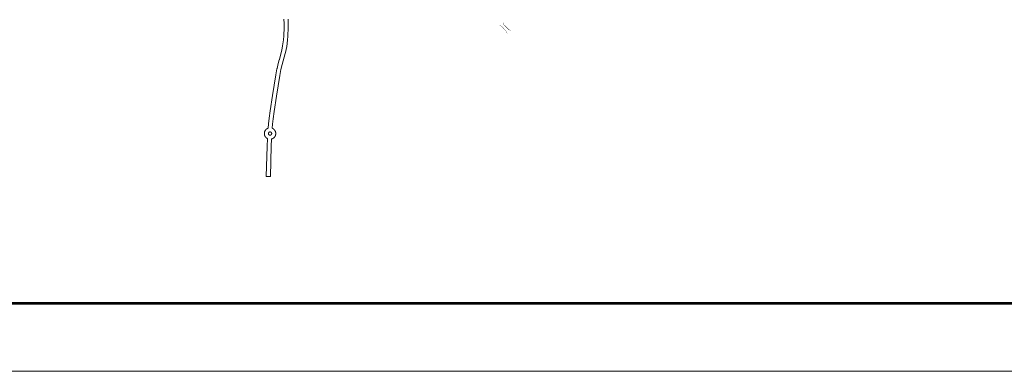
# Paper-space layout 'Layout1' of a CAD drawing. Header units: metres. Extents: x 123097 to 144122, y 392739 to 407589.
# Tile 151 of 256: x 132955 to 136581, y 392739 to 394034. Entities that reach past the tile are written whole.
import ezdxf

# ---------------------------------------------------------------- set-up
doc = ezdxf.new("R2010")
doc.units = ezdxf.units.M
doc.header["$MEASUREMENT"] = 0
for name, color, linetype, lineweight in [('Ak-rand-kaderrand', 7, 'Continuous', 0), ('gs-knt-aanvullende hoofdweg', 7, 'Continuous', 0), ('gs-symb-viaduct', 7, 'Continuous', 0)]:
    doc.layers.add(name, color=color, linetype=linetype, lineweight=lineweight)

# ---------------------------------------------------------------- blocks, each defined once
blk = doc.blocks.new('gg0-viaduct_6')
at = {"layer": 'gs-symb-viaduct', "linetype": 'Continuous'}
blk.add_hatch(color=7, dxfattribs=at).paths.add_polyline_path([(-56, -17), (-58, -14), (-40, 0), (40, 0), (58, -14), (56, -17), (39, -4), (-39, -4)])
blk = doc.blocks.new('ak1-Kaderrand A1 l')
at = {"layer": 'Ak-rand-kaderrand', "flags": 128}
blk.add_lwpolyline([(0, 0), (-0.841, 0), (-0.841, 0.594), (0, 0.594)], close=True, dxfattribs=at)
at = {"layer": 'Ak-rand-kaderrand', "lineweight": 53, "flags": 128}
blk.add_lwpolyline([(-0.01, 0.01), (-0.831, 0.01), (-0.831, 0.584), (-0.01, 0.584)], close=True, dxfattribs=at)

psp = doc.layouts.get("Layout1")

# ---------------------------------------------------------------- linework, layer by layer
at = {"layer": 'gs-knt-aanvullende hoofdweg', "color": 7, "linetype": 'Continuous', "flags": 128}
psp.add_lwpolyline([(133896.678, 393620.792), (133896.758, 393620.524), (133896.795, 393620.394), (133896.87, 393620.122), (133896.914, 393619.954), (133896.983, 393619.679), (133897.014, 393619.553), (133897.078, 393619.278), (133897.114, 393619.115), (133897.172, 393618.838), (133897.208, 393618.654), (133897.259, 393618.376), (133897.282, 393618.243), (133897.328, 393617.964), (133897.352, 393617.804), (133897.393, 393617.524), (133897.41, 393617.39), (133897.445, 393617.109), (133897.466, 393616.923), (133897.494, 393616.641), (133897.508, 393616.485), (133897.53, 393616.204), (133897.539, 393616.068), (133897.556, 393615.785), (133897.564, 393615.628), (133897.575, 393615.346), (133897.58, 393615.159), (133897.584, 393614.876), (133897.585, 393614.744), (133897.584, 393614.46), (133897.582, 393614.301), (133897.575, 393614.018), (133897.569, 393613.858), (133897.556, 393613.576), (133897.547, 393613.419), (133897.528, 393613.136), (133897.515, 393612.974), (133897.49, 393612.692), (133897.475, 393612.537), (133897.444, 393612.255), (133897.428, 393612.118), (133897.392, 393611.838), (133897.366, 393611.656), (133897.323, 393611.376), (133897.3, 393611.238), (133897.252, 393610.96), (133897.224, 393610.806), (133897.17, 393610.528), (133897.137, 393610.365), (133897.077, 393610.089), (133897.041, 393609.931), (133896.975, 393609.656), (133896.935, 393609.5), (133896.863, 393609.226), (133896.826, 393609.089), (133896.749, 393608.817), (133896.704, 393608.664), (133896.621, 393608.393), (133896.575, 393608.249), (133896.487, 393607.981), (133896.436, 393607.83), (133896.342, 393607.563), (133896.284, 393607.406), (133896.184, 393607.141), (133896.129, 393606.998), (133896.024, 393606.736), (133895.96, 393606.581), (133895.849, 393606.321), (133895.792, 393606.19), (133895.675, 393605.932), (133895.606, 393605.781), (133895.484, 393605.525), (133895.416, 393605.387), (133895.289, 393605.134), (133895.218, 393604.997), (133895.086, 393604.746), (133895.012, 393604.61), (133894.875, 393604.363), (133894.787, 393604.209), (133894.644, 393603.965), (133894.584, 393603.863), (133894.437, 393603.621), (133894.335, 393603.459), (133894.182, 393603.221), (133894.11, 393603.11), (133893.953, 393602.875), (133893.844, 393602.717), (133893.681, 393602.486), (133893.604, 393602.378), (133893.437, 393602.15), (133893.344, 393602.027), (133893.172, 393601.802), (133893.081, 393601.685), (133892.905, 393601.463), (133892.784, 393601.316), (133892.602, 393601.099), (133892.518, 393601), (133892.333, 393600.787), (133892.219, 393600.659), (133892.028, 393600.449), (133891.927, 393600.34), (133891.733, 393600.135), (133891.615, 393600.013), (133891.416, 393599.812), (133891.309, 393599.707), (133891.106, 393599.51), (133890.997, 393599.406), (133890.79, 393599.213), (133890.665, 393599.099), (133890.454, 393598.911), (133890.341, 393598.812), (133890.126, 393598.628), (133890.025, 393598.543), (133889.807, 393598.363), (133889.645, 393598.233), (133889.422, 393598.059), (133889.333, 393597.991), (133889.107, 393597.82), (133888.966, 393597.716), (133888.737, 393597.551), (133888.598, 393597.453), (133888.365, 393597.293), (133888.243, 393597.211), (133888.006, 393597.055), (133887.869, 393596.967), (133887.63, 393596.817), (133887.506, 393596.741), (133887.263, 393596.594), (133887.121, 393596.512), (133886.876, 393596.371), (133886.73, 393596.29), (133886.48, 393596.155), (133886.355, 393596.088), (133886.104, 393595.958), (133885.966, 393595.889), (133885.712, 393595.764), (133885.562, 393595.692), (133885.306, 393595.573), (133885.165, 393595.509), (133884.906, 393595.395), (133884.775, 393595.339), (133884.514, 393595.23), (133884.35, 393595.164), (133884.086, 393595.061), (133883.937, 393595.005), (133883.672, 393594.908), (133883.529, 393594.857), (133883.261, 393594.765), (133883.11, 393594.715), (133882.841, 393594.629), (133882.705, 393594.587), (133882.434, 393594.506), (133882.341, 393594.479), (133881.167, 393567.694), (133877.59, 393456.621, -0.32729872), (133877.581, 393456.614), (133862.586, 393457.097, -0.32729822), (133862.578, 393457.105), (133866.156, 393568.221), (133866.159, 393568.308), (133867.364, 393595.795), (133867.272, 393595.84), (133867.019, 393595.967), (133866.882, 393596.038), (133866.631, 393596.17), (133866.475, 393596.255), (133866.228, 393596.393), (133866.125, 393596.451), (133865.88, 393596.593), (133865.716, 393596.691), (133865.475, 393596.839), (133865.363, 393596.91), (133865.125, 393597.062), (133864.977, 393597.159), (133864.742, 393597.317), (133864.633, 393597.392), (133864.4, 393597.554), (133864.262, 393597.652), (133864.034, 393597.819), (133863.898, 393597.921), (133863.674, 393598.094), (133863.553, 393598.188), (133863.332, 393598.365), (133863.23, 393598.449), (133863.012, 393598.63), (133862.869, 393598.751), (133862.656, 393598.937), (133862.544, 393599.037), (133862.335, 393599.227), (133862.238, 393599.317), (133862.032, 393599.511), (133861.897, 393599.641), (133861.696, 393599.84), (133861.591, 393599.947), (133861.394, 393600.15), (133861.29, 393600.259), (133861.097, 393600.466), (133860.983, 393600.591), (133860.795, 393600.802), (133860.696, 393600.915), (133860.512, 393601.13), (133860.403, 393601.26), (133860.224, 393601.479), (133860.141, 393601.583), (133859.966, 393601.805), (133859.862, 393601.939), (133859.692, 393602.166), (133859.592, 393602.302), (133859.427, 393602.532), (133859.351, 393602.641), (133859.189, 393602.874), (133859.091, 393603.02), (133858.936, 393603.256), (133858.864, 393603.368), (133858.713, 393603.607), (133858.613, 393603.77), (133858.468, 393604.013), (133858.401, 393604.126), (133858.26, 393604.372), (133858.18, 393604.516), (133858.045, 393604.764), (133857.972, 393604.901), (133857.842, 393605.152), (133857.762, 393605.311), (133857.638, 393605.565), (133857.582, 393605.683), (133857.462, 393605.94), (133857.398, 393606.082), (133857.284, 393606.34), (133857.21, 393606.513), (133857.102, 393606.775), (133857.052, 393606.898), (133856.949, 393607.161), (133856.895, 393607.304), (133856.797, 393607.57), (133856.744, 393607.719), (133856.652, 393607.986), (133856.599, 393608.146), (133856.513, 393608.415), (133856.461, 393608.583), (133856.381, 393608.855), (133856.346, 393608.978), (133856.271, 393609.25), (133856.227, 393609.418), (133856.158, 393609.693), (133856.127, 393609.819), (133856.063, 393610.094), (133856.027, 393610.257), (133855.969, 393610.534), (133855.933, 393610.718), (133855.882, 393610.996), (133855.859, 393611.129), (133855.813, 393611.408), (133855.789, 393611.568), (133855.748, 393611.848), (133855.731, 393611.982), (133855.696, 393612.263), (133855.675, 393612.446), (133855.647, 393612.727), (133855.635, 393612.861), (133855.612, 393613.144), (133855.599, 393613.33), (133855.583, 393613.613), (133855.577, 393613.744), (133855.566, 393614.026), (133855.561, 393614.213), (133855.557, 393614.496), (133855.556, 393614.628), (133855.557, 393614.912), (133855.559, 393615.071), (133855.566, 393615.354), (133855.572, 393615.514), (133855.585, 393615.796), (133855.594, 393615.953), (133855.613, 393616.236), (133855.626, 393616.398), (133855.651, 393616.68), (133855.666, 393616.835), (133855.697, 393617.117), (133855.713, 393617.254), (133855.749, 393617.534), (133855.775, 393617.716), (133855.818, 393617.996), (133855.841, 393618.134), (133855.889, 393618.412), (133855.917, 393618.566), (133855.971, 393618.844), (133856.004, 393619.007), (133856.064, 393619.283), (133856.1, 393619.441), (133856.166, 393619.716), (133856.206, 393619.872), (133856.278, 393620.146), (133856.315, 393620.283), (133856.392, 393620.555), (133856.437, 393620.708), (133856.52, 393620.979), (133856.566, 393621.123), (133856.654, 393621.391), (133856.705, 393621.542), (133856.799, 393621.809), (133856.857, 393621.966), (133856.957, 393622.231), (133857.012, 393622.374), (133857.117, 393622.636), (133857.181, 393622.791), (133857.292, 393623.051), (133857.349, 393623.182), (133857.466, 393623.44), (133857.535, 393623.591), (133857.657, 393623.847), (133857.725, 393623.985), (133857.852, 393624.238), (133857.923, 393624.375), (133858.055, 393624.626), (133858.129, 393624.762), (133858.266, 393625.009), (133858.354, 393625.163), (133858.497, 393625.407), (133858.557, 393625.509), (133858.704, 393625.751), (133858.806, 393625.913), (133858.959, 393626.151), (133859.031, 393626.262), (133859.188, 393626.497), (133859.297, 393626.655), (133859.46, 393626.886), (133859.537, 393626.994), (133859.704, 393627.222), (133859.797, 393627.345), (133859.969, 393627.57), (133860.06, 393627.687), (133860.236, 393627.909), (133860.357, 393628.056), (133860.539, 393628.273), (133860.623, 393628.372), (133860.808, 393628.585), (133860.922, 393628.713), (133861.113, 393628.923), (133861.214, 393629.032), (133861.408, 393629.237), (133861.526, 393629.359), (133861.725, 393629.56), (133861.832, 393629.665), (133862.035, 393629.862), (133862.144, 393629.966), (133862.351, 393630.159), (133862.476, 393630.273), (133862.687, 393630.461), (133862.8, 393630.56), (133863.015, 393630.744), (133863.116, 393630.829), (133863.334, 393631.009), (133863.496, 393631.139), (133863.719, 393631.313), (133863.824, 393631.394), (133864.051, 393631.564), (133864.157, 393631.642), (133864.386, 393631.809), (133864.543, 393631.919), (133864.776, 393632.079), (133864.898, 393632.161), (133865.135, 393632.317), (133865.272, 393632.405), (133865.511, 393632.555), (133865.635, 393632.631), (133865.878, 393632.778), (133866.02, 393632.86), (133866.265, 393633.001), (133866.411, 393633.082), (133866.661, 393633.217), (133866.786, 393633.284), (133867.037, 393633.414), (133867.175, 393633.483), (133867.429, 393633.608), (133867.579, 393633.68), (133867.835, 393633.799), (133867.976, 393633.863), (133868.235, 393633.977), (133868.366, 393634.033), (133868.627, 393634.142), (133868.791, 393634.208), (133869.055, 393634.311), (133869.204, 393634.367), (133869.469, 393634.464), (133869.573, 393634.502), (133870.444, 393650.4), (133870.466, 393650.696), (133870.5, 393650.992), (133873.221, 393671.185), (133873.236, 393671.288), (133877.305, 393698.614), (133877.313, 393698.664), (133885.997, 393754.41), (133897.813, 393830.59), (133897.855, 393830.836), (133902.08, 393853.151), (133902.186, 393853.624), (133907.038, 393872.493), (133907.044, 393872.516), (133910.706, 393886.575), (133910.732, 393886.675), (133910.733, 393886.678), (133910.734, 393886.681), (133918.023, 393913.122), (133919.961, 393921.134), (133922.979, 393938.045), (133926.183, 393959.965), (133927.617, 393974.001), (133928.736, 394004.899), (133928.428, 394019.48), (133927.668, 394035.498)], format="xyb", dxfattribs=at)
for points in [[(133942.666, 394036.318), (133943.436, 394020.093), (133943.442, 394019.896), (133943.757, 394005.001), (133943.754, 394004.57), (133942.618, 393973.211), (133942.584, 393972.72), (133941.109, 393958.277), (133941.069, 393957.954), (133937.824, 393935.756), (133937.786, 393935.522), (133935.742, 393924.072), (133934.707, 393918.271), (133934.614, 393917.825), (133932.595, 393909.476), (133932.535, 393909.245), (133925.227, 393882.737), (133921.581, 393868.741), (133916.793, 393850.119), (133912.636, 393828.165), (133900.839, 393752.105), (133892.157, 393696.377), (133888.1, 393669.127), (133885.425, 393649.281), (133884.594, 393634.108), (133884.676, 393634.075), (133884.936, 393633.964), (133885.067, 393633.907), (133885.325, 393633.79), (133885.464, 393633.726), (133885.72, 393633.605), (133885.869, 393633.532), (133886.122, 393633.405), (133886.259, 393633.334), (133886.51, 393633.202), (133886.666, 393633.117), (133886.913, 393632.979), (133887.016, 393632.921), (133887.261, 393632.779), (133887.425, 393632.681), (133887.666, 393632.533), (133887.778, 393632.462), (133888.016, 393632.31), (133888.164, 393632.213), (133888.399, 393632.055), (133888.508, 393631.98), (133888.741, 393631.818), (133888.879, 393631.72), (133889.107, 393631.553), (133889.243, 393631.451), (133889.467, 393631.278), (133889.588, 393631.184), (133889.809, 393631.007), (133889.924, 393630.912), (133890.141, 393630.731), (133890.258, 393630.632), (133890.472, 393630.446), (133890.597, 393630.335), (133890.806, 393630.145), (133890.917, 393630.042), (133891.123, 393629.847), (133891.23, 393629.743), (133891.431, 393629.545), (133891.55, 393629.425), (133891.747, 393629.222), (133891.851, 393629.113), (133892.044, 393628.906), (133892.158, 393628.781), (133892.346, 393628.57), (133892.445, 393628.457), (133892.629, 393628.242), (133892.738, 393628.112), (133892.917, 393627.893), (133893, 393627.789), (133893.175, 393627.567), (133893.279, 393627.433), (133893.449, 393627.206), (133893.549, 393627.07), (133893.714, 393626.84), (133893.79, 393626.731), (133893.952, 393626.498), (133894.05, 393626.352), (133894.205, 393626.116), (133894.285, 393625.992), (133894.436, 393625.752), (133894.521, 393625.613), (133894.666, 393625.371), (133894.74, 393625.246), (133894.881, 393625), (133894.961, 393624.856), (133895.096, 393624.608), (133895.169, 393624.471), (133895.299, 393624.22), (133895.379, 393624.061), (133895.503, 393623.807), (133895.559, 393623.689), (133895.679, 393623.432), (133895.743, 393623.29), (133895.857, 393623.032), (133895.931, 393622.859), (133896.039, 393622.597), (133896.089, 393622.474), (133896.192, 393622.211), (133896.246, 393622.068), (133896.344, 393621.802), (133896.397, 393621.653), (133896.489, 393621.385), (133896.545, 393621.218), (133896.631, 393620.948), (133896.677, 393620.798), (133896.678, 393620.795), (133896.678, 393620.792)], [(133876.356, 393608.695), (133876.475, 393608.692), (133876.478, 393608.692), (133876.482, 393608.691), (133876.601, 393608.691), (133876.738, 393608.694), (133876.861, 393608.698), (133876.984, 393608.705), (133877.106, 393608.715), (133877.228, 393608.728), (133877.364, 393608.744), (133877.484, 393608.761), (133877.604, 393608.781), (133877.723, 393608.803), (133877.855, 393608.831), (133877.983, 393608.86), (133878.098, 393608.889), (133878.213, 393608.921), (133878.335, 393608.957), (133878.46, 393608.997), (133878.581, 393609.039), (133878.7, 393609.082), (133878.808, 393609.124), (133878.921, 393609.171), (133879.044, 393609.226), (133879.155, 393609.277), (133879.265, 393609.331), (133879.384, 393609.393), (133879.497, 393609.454), (133879.598, 393609.512), (133879.708, 393609.578), (133879.816, 393609.646), (133879.923, 393609.717), (133880.026, 393609.787), (133880.115, 393609.851), (133880.226, 393609.935), (133880.323, 393610.011), (133880.41, 393610.083), (133880.518, 393610.175), (133880.61, 393610.257), (133880.7, 393610.341), (133880.795, 393610.433), (133880.882, 393610.521), (133880.966, 393610.61), (133881.049, 393610.702), (133881.136, 393610.801), (133881.215, 393610.895), (133881.285, 393610.983), (133881.365, 393611.088), (133881.447, 393611.2), (133881.517, 393611.299), (133881.584, 393611.399), (133881.649, 393611.501), (133881.716, 393611.61), (133881.784, 393611.726), (133881.84, 393611.828), (133881.9, 393611.941), (133881.958, 393612.056), (133882.011, 393612.168), (133882.063, 393612.284), (133882.113, 393612.402), (133882.159, 393612.515), (133882.202, 393612.63), (133882.242, 393612.743), (133882.281, 393612.863), (133882.319, 393612.986), (133882.355, 393613.112), (133882.388, 393613.24), (133882.417, 393613.358), (133882.442, 393613.474), (133882.465, 393613.593), (133882.488, 393613.725), (133882.506, 393613.845), (133882.521, 393613.965), (133882.536, 393614.101), (133882.547, 393614.223), (133882.556, 393614.346), (133882.561, 393614.47), (133882.564, 393614.593), (133882.565, 393614.73), (133882.563, 393614.854), (133882.559, 393614.963), (133882.551, 393615.1), (133882.54, 393615.235), (133882.529, 393615.346), (133882.514, 393615.467), (133882.495, 393615.6), (133882.473, 393615.732), (133882.451, 393615.852), (133882.43, 393615.955), (133882.399, 393616.086), (133882.367, 393616.214), (133882.333, 393616.337), (133882.295, 393616.466), (133882.26, 393616.576), (133882.223, 393616.684), (133882.178, 393616.804), (133882.127, 393616.934), (133882.081, 393617.048), (133882.036, 393617.148), (133881.977, 393617.276), (133881.92, 393617.391), (133881.867, 393617.494), (133881.808, 393617.602), (133881.745, 393617.713), (133881.679, 393617.823), (133881.61, 393617.932), (133881.544, 393618.032), (133881.471, 393618.138), (133881.394, 393618.245), (133881.326, 393618.336), (133881.245, 393618.439), (133881.162, 393618.54), (133881.082, 393618.634), (133881, 393618.726), (133880.916, 393618.816), (133880.831, 393618.904), (133880.743, 393618.99), (133880.646, 393619.082), (133880.555, 393619.165), (133880.462, 393619.246), (133880.361, 393619.33), (133880.258, 393619.412), (133880.163, 393619.486), (133880.072, 393619.552), (133879.964, 393619.628), (133879.857, 393619.699), (133879.749, 393619.768), (133879.646, 393619.831), (133879.535, 393619.896), (133879.418, 393619.961), (133879.315, 393620.016), (133879.205, 393620.071), (133879.095, 393620.123), (133878.973, 393620.178), (133878.86, 393620.226), (133878.746, 393620.272), (133878.622, 393620.319), (133878.502, 393620.361), (133878.381, 393620.401), (133878.268, 393620.436), (133878.157, 393620.467), (133878.03, 393620.5), (133877.902, 393620.531), (133877.782, 393620.557), (133877.651, 393620.582), (133877.531, 393620.603), (133877.412, 393620.621), (133877.278, 393620.639), (133877.158, 393620.652), (133876.812, 393620.683), (133875.147, 393620.509), (133875.043, 393620.483), (133874.928, 393620.451), (133874.806, 393620.415), (133874.681, 393620.375), (133874.56, 393620.333), (133874.441, 393620.29), (133874.333, 393620.248), (133874.22, 393620.201), (133874.097, 393620.146), (133873.986, 393620.095), (133873.876, 393620.041), (133873.757, 393619.979), (133873.644, 393619.918), (133873.543, 393619.86), (133873.433, 393619.794), (133873.325, 393619.726), (133873.218, 393619.655), (133873.124, 393619.591), (133873.026, 393619.52), (133872.907, 393619.43), (133872.818, 393619.361), (133872.731, 393619.289), (133872.623, 393619.197), (133872.531, 393619.115), (133872.441, 393619.031), (133872.346, 393618.939), (133872.259, 393618.851), (133872.175, 393618.762), (133872.092, 393618.67), (133872.005, 393618.571), (133871.926, 393618.477), (133871.856, 393618.389), (133871.776, 393618.284), (133871.694, 393618.172), (133871.624, 393618.073), (133871.557, 393617.973), (133871.492, 393617.871), (133871.425, 393617.762), (133871.357, 393617.646), (133871.301, 393617.544), (133871.241, 393617.431), (133871.183, 393617.316), (133871.13, 393617.204), (133871.078, 393617.088), (133871.028, 393616.97), (133870.982, 393616.857), (133870.939, 393616.742), (133870.899, 393616.629), (133870.86, 393616.509), (133870.822, 393616.386), (133870.786, 393616.26), (133870.753, 393616.132), (133870.724, 393616.014), (133870.699, 393615.898), (133870.676, 393615.779), (133870.653, 393615.647), (133870.635, 393615.527), (133870.62, 393615.407), (133870.605, 393615.271), (133870.594, 393615.149), (133870.585, 393615.026), (133870.58, 393614.902), (133870.577, 393614.779), (133870.576, 393614.642), (133870.578, 393614.518), (133870.583, 393614.395), (133870.59, 393614.271), (133870.6, 393614.15), (133870.612, 393614.028), (133870.627, 393613.905), (133870.646, 393613.772), (133870.668, 393613.64), (133870.69, 393613.52), (133870.711, 393613.417), (133870.742, 393613.286), (133870.774, 393613.158), (133870.809, 393613.032), (133870.846, 393612.905), (133870.88, 393612.8), (133870.918, 393612.688), (133870.963, 393612.568), (133871.014, 393612.438), (133871.06, 393612.324), (133871.105, 393612.224), (133871.164, 393612.096), (133871.221, 393611.981), (133871.274, 393611.878), (133871.333, 393611.77), (133871.4, 393611.653), (133871.462, 393611.548), (133871.527, 393611.446), (133871.597, 393611.34), (133871.67, 393611.234), (133871.747, 393611.127), (133871.815, 393611.036), (133871.896, 393610.933), (133871.979, 393610.832), (133872.059, 393610.738), (133872.141, 393610.646), (133872.225, 393610.556), (133872.317, 393610.461), (133872.398, 393610.381), (133872.488, 393610.297), (133872.592, 393610.201), (133872.678, 393610.126), (133872.773, 393610.047), (133872.883, 393609.96), (133872.978, 393609.886), (133873.069, 393609.82), (133873.177, 393609.744), (133873.284, 393609.673), (133873.392, 393609.604), (133873.495, 393609.541), (133873.606, 393609.476), (133873.723, 393609.411), (133873.826, 393609.356), (133873.936, 393609.301), (133874.046, 393609.249), (133874.168, 393609.194), (133874.281, 393609.146), (133874.395, 393609.1), (133874.519, 393609.053), (133874.639, 393609.011), (133874.653, 393609.006), (133876.073, 393608.708), (133876.356, 393608.695)]]:
    psp.add_lwpolyline(points, dxfattribs=at)

# ---------------------------------------------------------------- block references
at = {"layer": 'Ak-rand-kaderrand', "xscale": 25000, "yscale": 25000, "zscale": 25000}
psp.add_blockref('ak1-Kaderrand A1 l', (144122.195, 392739.269), dxfattribs=at)
at = {"layer": 'gs-symb-viaduct', "color": 7, "linetype": 'Continuous', "xscale": 0.3575000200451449, "zscale": 0.3575000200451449}
for p, yscale, rotation in [((134738.68, 394000.069), 0.2581465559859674, 312.7634082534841), ((134746.102, 394006.177), 0.2581465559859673, 135.334092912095)]:
    psp.add_blockref('gg0-viaduct_6', p, dxfattribs=dict(at, yscale=yscale, rotation=rotation))

doc.saveas('drawing.dxf')
